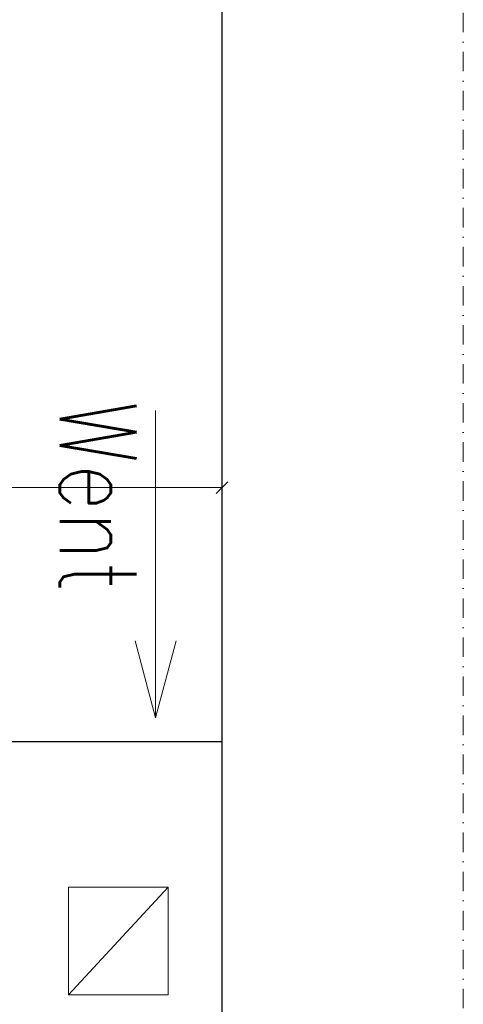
# Model space of a CAD drawing. Header units: millimetres. Extents: x -1893473 to 1546619, y -568027 to 942944.
# Tile 163 of 256: x 166263 to 166842, y -496867 to -495583. Entities that reach past the tile are written whole.
import ezdxf
from ezdxf.enums import TextEntityAlignment as Align

# ---------------------------------------------------------------- set-up
doc = ezdxf.new("R2010")
doc.units = ezdxf.units.MM
doc.header["$LTSCALE"] = 0.2
doc.linetypes.add('DASHDOT', pattern=[25.4, 12.7, -6.35, 0, -6.35])
doc.layers.get('0').update_dxf_attribs({"lineweight": 0})
for name, color, linetype, lineweight in [('!! 0_ Istn-sciany', 7, 'Continuous', 30), ('!! 0_Istn-went', 5, 'Continuous', 13), ('!! 0_Opis_pom', 9, 'Continuous', 13), ('!! 0_Osie', 1, 'DASHDOT', 13), ('!! 1_OPIS POM NOWE', 140, 'Continuous', 5), ('!! wymiary osi', 250, 'Continuous', 9), ('P-Opis nadproża', 150, 'Continuous', 9), ('P-Osie', 1, 'DASHDOT', 18)]:
    doc.layers.add(name, color=color, linetype=linetype, lineweight=lineweight)
doc.layers.add('Powierzchnia', color=140, linetype='Continuous', lineweight=5, plot=False)
doc.styles.add('ARCHETYP', font='romans.shx', dxfattribs={"height": 15})
doc.styles.add('ARIAL', font='tahoma.ttf')
doc.styles.add('TXT', font='simplex.shx')
doc.dimstyles.new('DIM50', dxfattribs={"dimscale": 5, "dimtxt": 2.5, "dimasz": 1.5, "dimexe": 0, "dimexo": 0, "dimgap": 0.5, "dimtad": 1, "dimdec": 4, "dimrnd": 0.5, "dimdsep": 46, "dimtxsty": 'TXT', "dimblk1": 'TICK1', "dimblk2": 'TICK1', "dimsah": 1, "dimcen": 0, "dimse1": 1, "dimse2": 1, "dimclrd": 1, "dimclre": 7, "dimclrt": 9, "dimadec": 0, "dimazin": 0, "dimtfac": 1, "dimtdec": 4, "dimtmove": 2, "dimatfit": 3, "dimldrblk": 'TICK1', "dimfxl": 1, "dimtolj": 1, "dimarcsym": 0})

# ---------------------------------------------------------------- blocks, each defined once
blk = doc.blocks.new('BLOK OSI')
at = {"layer": 'P-Osie'}
blk.add_lwpolyline([(51992.21, -199661.23), (51992.21, -193642.41)], dxfattribs=at)
blk = doc.blocks.new('TICK1')
at = {"color": 2}
blk.add_line((-1, -1), (1, 1), dxfattribs=at)
at = {"color": 0}
for p, q in [((0, 0), (-1, 0)), ((0, -1.4), (0, 1.4))]:
    blk.add_line(p, q, dxfattribs=at)
blk = doc.blocks.new('*D1434')
at = {"layer": '!! wymiary osi', "color": 1, "lineweight": -2, "transparency": 16777216}
blk.add_line((293391.8, -499371.2), (293391.8, -502416.2), dxfattribs=at)
at = {"layer": 'DEFPOINTS', "color": 0, "transparency": 16777216}
for p in [(294759.7, -499363.7), (293391.8, -502423.7), (294759.7, -502423.7)]:
    blk.add_point(p, dxfattribs=at)
at = {"layer": '!! wymiary osi', "color": 1, "lineweight": -2, "transparency": 16777216, "xscale": 7.5, "yscale": 7.5, "zscale": 7.5}
for p, rotation in [((293391.8, -499363.7), 90), ((293391.8, -502423.7), 270)]:
    blk.add_blockref('TICK1', p, dxfattribs=dict(at, rotation=rotation))
at = {"layer": '!! wymiary osi', "color": 9, "transparency": 16777216, "insert": (293383, -500893.7), "char_height": 12.5, "attachment_point": 5, "rotation": 90, "style": 'TXT'}
blk.add_mtext('\\A1;3060', dxfattribs=at)
blk = doc.blocks.new('*D1435')
at = {"layer": '!! wymiary osi', "color": 1, "lineweight": -2, "transparency": 16777216}
blk.add_line((293391.8, -502431.2), (293391.8, -502826.2), dxfattribs=at)
at = {"layer": 'DEFPOINTS', "color": 0, "transparency": 16777216}
for p in [(294759.7, -502423.7), (293391.8, -502833.7), (294509.7, -502833.7)]:
    blk.add_point(p, dxfattribs=at)
at = {"layer": '!! wymiary osi', "color": 1, "lineweight": -2, "transparency": 16777216, "xscale": 7.5, "yscale": 7.5, "zscale": 7.5}
for p, rotation in [((293391.8, -502423.7), 90), ((293391.8, -502833.7), 270)]:
    blk.add_blockref('TICK1', p, dxfattribs=dict(at, rotation=rotation))
at = {"layer": '!! wymiary osi', "color": 9, "transparency": 16777216, "insert": (293383, -502628.7), "char_height": 12.5, "attachment_point": 5, "rotation": 90, "style": 'TXT'}
blk.add_mtext('\\A1;410', dxfattribs=at)
blk = doc.blocks.new('*D1440')
at = {"layer": '!! wymiary osi', "color": 1, "lineweight": -2, "transparency": 16777216}
blk.add_line((294752.2, -502092.7), (292817.2, -502092.7), dxfattribs=at)
at = {"layer": 'DEFPOINTS', "color": 0, "transparency": 16777216}
for p in [(292809.7, -502092.7), (294759.7, -502408.7), (292809.7, -502423.7)]:
    blk.add_point(p, dxfattribs=at)
at = {"layer": '!! wymiary osi', "color": 1, "lineweight": -2, "transparency": 16777216, "xscale": 7.5, "yscale": 7.5, "zscale": 7.5, "rotation": 180}
blk.add_blockref('TICK1', (292809.7, -502092.7), dxfattribs=at)
at = {"layer": '!! wymiary osi', "color": 1, "lineweight": -2, "transparency": 16777216, "xscale": 7.5, "yscale": 7.5, "zscale": 7.5}
blk.add_blockref('TICK1', (294759.7, -502092.7), dxfattribs=at)
at = {"layer": '!! wymiary osi', "color": 9, "transparency": 16777216, "insert": (293784.7, -502083.9), "char_height": 12.5, "attachment_point": 5, "style": 'TXT'}
blk.add_mtext('\\A1;1950', dxfattribs=at)
blk = doc.blocks.new('A$C2EB40A8D')
at = {"layer": '!! 0_ Istn-sciany'}
blk.add_line((908.87011, -2122.48603), (2858.87011, -2122.48603), dxfattribs=at)
for points in [[(2858.87011, -382.48603), (2858.87011, -3832.48603)], [(2858.87011, -382.48603), (2858.87011, -4892.48603)]]:
    blk.add_lwpolyline(points, dxfattribs=at)
at = {"layer": '!! 0_Istn-went'}
blk.add_line((2658.87011, -2312.48603), (2788.87011, -2312.48603), dxfattribs=at)
for points in [[(2772.32004, -1690.8593), (2772.32004, -2091.32457)], [(2772.32004, -2091.32457), (2745.52512, -1991.32457)], [(2772.32004, -2091.32457), (2799.11496, -1991.32457)], [(2858.87011, -2532.48603), (2858.87011, -2122.48603)], [(2658.87011, -2452.48603), (2658.87011, -2312.48603)], [(2658.87011, -2452.48603), (2788.87011, -2312.48603)], [(2788.87011, -2312.48603), (2788.87011, -2452.48603)], [(2658.87011, -2452.48603), (2788.87011, -2452.48603)]]:
    blk.add_lwpolyline(points, dxfattribs=at)
at = {"layer": 'Powierzchnia'}
blk.add_lwpolyline([(2858.87011, -2122.48603), (8.87011, -2122.48603), (8.87011, 937.51397), (2858.87011, 937.51397)], close=True, dxfattribs=at)
at = {"layer": '!! 0_Osie', "xscale": 10, "yscale": 10, "zscale": 10}
blk.add_blockref('BLOK OSI', (-516748.24414, 1976683.397), dxfattribs=at)
at = {"layer": '!! 0_Istn-went', "style": 'ARCHETYP', "width": 0.8}
blk.add_text('Went', height=100, rotation=270.00000004, dxfattribs=at).set_placement((2647.31544, -1678.026))
at = {"layer": '!! 0_Opis_pom', "ltscale": 0.7, "style": 'ARIAL'}
for tag, p in [('B1,21', (-891.77727, 31796.97458)), ('A1,16', (-13651.31084, 31587.95236)), ('B1,19', (-5798.61305, 31587.22944)), ('B1/17', (-9701.43347, 31565.05244)), ('1,23', (10805.41388, 31565.05244)), ('1,22', (4526.58954, 31507.65132)), ('A1,1', (-16866.13618, 31459.3792)), ('B1,18', (-7791.62894, 31330.08444)), ('B1,20', (-2961.4347, 31167.05787)), ('A1,6', (-19287.17717, 30923.71998)), ('B1,1', (14135.63445, 30913.92963)), ('B1,3', (17346.74696, 30023.81022)), ('B1,4', (29817.71501, 29157.67457)), ('A1,5', (-23454.5385, 28820.77901)), ('A1,2', (-17502.57721, 28602.57524)), ('B1,2D', (2616.16402, 28559.52261)), ('A1,15', (-13651.31084, 28261.46046)), ('B1,4', (29883.58177, 28158.35876)), ('B1,2B', (18801.54781, 27650.12382)), ('B1,2A', (13086.7373, 27376.04393)), ('A1,3', (-16846.27912, 25980.40356)), ('B1,8', (9089.53994, 25356.27639)), ('B1,6', (31915.87888, 23754.79829)), ('A1,4', (-24010.17576, 23559.17399)), ('B1,14', (-11621.32288, 23261.44183)), ('B1,13', (-3080.55208, 22924.09997)), ('B1,5', (29245.49088, 22896.69268)), ('B1,10', (3982.60923, 22874.21277)), ('B1,9', (5634.43488, 22623.92098)), ('B1,2C', (13327.26639, 22378.5328)), ('B1,7', (16398.41175, 22348.28836)), ('B1,11', (5553.20442, 20939.83877)), ('B1,12', (3693.27174, 20628.72148)), ('C1,3', (5969.08376, 16336.01084)), ('C1,2', (11955.93711, 11671.55655)), ('C1,1', (15659.17205, 11415.94196)), ('C1,4', (5140.00888, 9205.5831)), ('C1,5', (5680.4486, 6154.54995)), ('C1,10', (16327.05085, 6080.66085)), ('C1,9', (16526.57171, 3173.45283)), ('C1,6', (6367.37903, 2771.84181)), ('D0,18', (-1981.87701, -110.73158)), ('D0,7', (-13531.42299, -1159.67649)), ('C1,7', (7275.77161, -1303.00991)), ('D0,17', (2064.87671, -1345.69113)), ('D0,3', (-9324.21674, -1442.63631)), ('D0,6', (-17529.61851, -1957.37463)), ('D0,10', (-21369.4432, -2140.60378)), ('D,09', (-12990.08379, -2746.32902)), ('D0,2', (-5516.19514, -3101.87722)), ('D0,16', (2266.73061, -3284.15369)), ('D0,8', (-14357.79539, -3567.69719)), ('D0,5', (-10461.54478, -3629.26575)), ('D0,4', (-8396.53404, -4353.7937)), ('D0,15', (1974.41895, -5205.84774)), ('D0,1', (-5633.49598, -5662.48534)), ('D0,11', (-23334.09291, -6045.78706)), ('D0,12', (-22436.85763, -9302.9678)), ('D0,13', (-22436.85763, -11581.16526)), ('D0,14', (-13645.94445, -11884.57769))]:
    blk.add_attdef(tag, text='', height=119.68, dxfattribs=at).set_placement(p, align=Align.MIDDLE_CENTER)
at = {"layer": '!! 1_OPIS POM NOWE', "style": 'ARIAL'}
for tag, p in [('C1.7A', (7769.3756, 685.765)), ('C1.7C', (7655.80151, -2045.04756)), ('C1.8B', (10935.93068, -2107.41983)), ('C1.8A', (13897.39715, -2120.69016)), ('C1.7B', (8274.43201, -3270.18959)), ('E1.2', (16701.02923, -5331.07351)), ('E1.5E', (21974.23379, -5463.99012)), ('E1.5D', (24989.27391, -5785.36474)), ('E1.1', (8357.81567, -5851.01076)), ('E1.5C', (25222.53959, -6394.64172)), ('E1.5B', (27694.70831, -7009.86571)), ('E1.6', (5279.46063, -8141.28746)), ('E1.5A', (25547.9555, -8495.18994)), ('E1.5G', (23977.19473, -9792.46695)), ('E1.5F', (22414.7084, -9822.66389)), ('E1,4', (13935.69867, -10458.20073)), ('E1.5L', (28030.8296, -11267.7725)), ('E1.3', (5639.18862, -11994.01941)), ('E1.5H', (23988.49716, -12231.38049)), ('E1.5K', (27714.73934, -12977.98364)), ('E1.5I', (22290.68736, -13989.9049)), ('E1.5J', (27095.71534, -16088.17469))]:
    blk.add_attdef(tag, text='', height=119.68, dxfattribs=at).set_placement(p, align=Align.MIDDLE_CENTER)
at = {"layer": '!! wymiary osi'}
for base, p1, p2, picture, middle in [((1490.98232, -2122.48603), (2858.87011, 937.51397), (2858.87011, -2122.48603), '*D1434', (1482.23232, -592.48603)), ((1490.98232, -2532.48603), (2858.87011, -2122.48603), (2608.87011, -2532.48603), '*D1435', (1482.23232, -2327.48603))]:
    dim = blk.add_linear_dim(base=base, p1=p1, p2=p2, angle=90, dimstyle='DIM50', dxfattribs=at)
    dim.commit()
    dim.dimension.update_dxf_attribs({"geometry": picture, "text_midpoint": middle, "insert": (-291900.79406, 500301.26018)})
dim = blk.add_linear_dim(base=(908.87011, -1791.4204), p1=(2858.87011, -2107.48603), p2=(908.87011, -2122.48603), dimstyle='DIM50', dxfattribs=at)
dim.commit()
dim.dimension.update_dxf_attribs({"geometry": '*D1440', "text_midpoint": (1883.87011, -1782.6704), "insert": (-291900.79406, 500301.26018)})

msp = doc.modelspace()

# ---------------------------------------------------------------- block references
at = {"layer": 'P-Opis nadproża', "color": 4}
msp.add_blockref('A$C2EB40A8D', (163667.94092, -494401.63474), dxfattribs=at)

doc.saveas('drawing.dxf')
